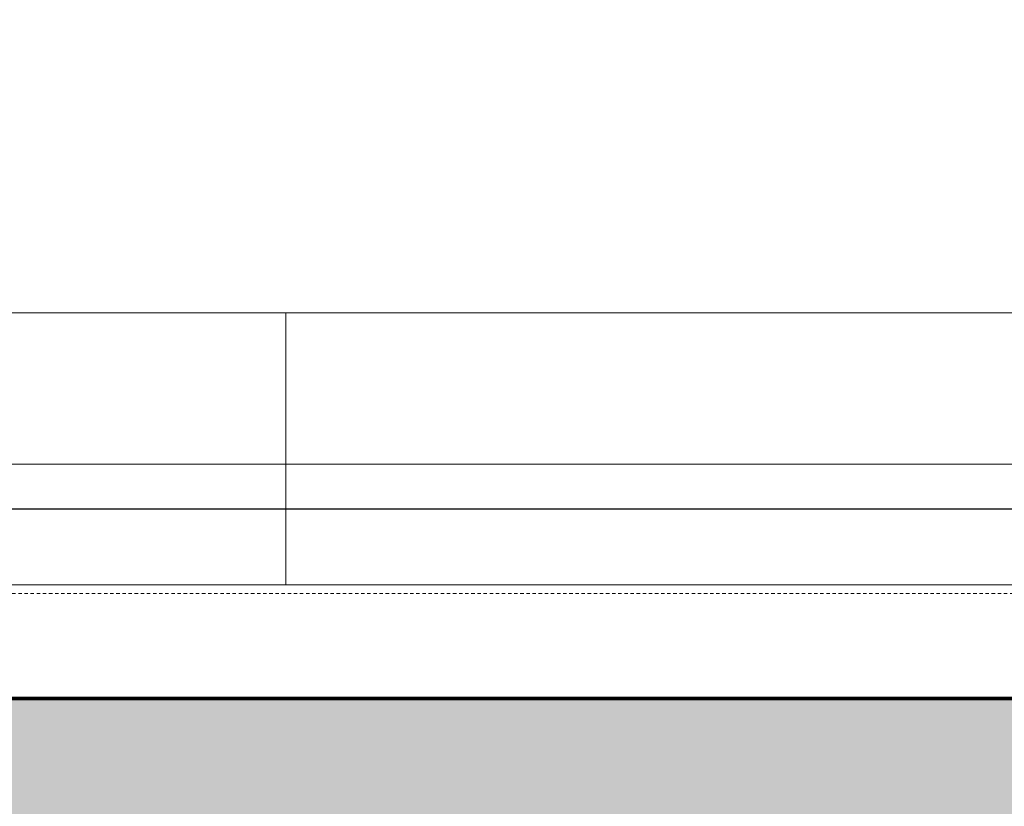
# Model space of a CAD drawing. Header units: millimetres. Extents: x -25972 to 4516, y -2839 to 20217.
# Tile 83 of 114: x -10400 to -9676, y 770 to 1349. Entities that reach past the tile are written whole.
import ezdxf

# ---------------------------------------------------------------- set-up
doc = ezdxf.new("R2010")
doc.units = ezdxf.units.MM
doc.header["$MEASUREMENT"] = 0
doc.linetypes.add('Antenovy vodic', pattern=[10.125, 3, -0.75, 3, -0.75, 0.125, -0.75, 0.125, -0.75, 0.125, -0.75])
doc.linetypes.add('Čárkovaná M', pattern=[4.5, 2.5, -2])
for name, color, linetype in [('7._POHLED ZÁPADNÍ_1_akustické prvky', 7, 'Continuous'), ('7._POHLED ZÁPADNÍ_1_Anotace - SP', 7, 'Continuous'), ('7._POHLED ZÁPADNÍ_1_Konstrukce - nosné', 7, 'Continuous'), ('7._POHLED ZÁPADNÍ_1_TZB - elektroinstalace', 7, 'Continuous'), ('7._POHLED ZÁPADNÍ_1_TZB - VZT', 7, 'Continuous'), ('7._POHLED ZÁPADNÍ_1_TZB - ZTI', 7, 'Continuous'), ('7._POHLED ZÁPADNÍ_1_Výplně – Řezové', 7, 'Continuous')]:
    doc.layers.add(name, color=color, linetype=linetype)
doc.styles.add('GENEROVANÝ_STYL_1', font='txt')

msp = doc.modelspace()

# ---------------------------------------------------------------- hatches: boundary and pattern name
at = {"layer": '7._POHLED ZÁPADNÍ_1_Výplně – Řezové', "linetype": 'Continuous', "lineweight": 13}
msp.add_hatch(color=254, dxfattribs=at).paths.add_polyline_path([(-11381.21, 349.99), (-9042.57, 349.93), (-9042.56, 849.93), (-11381.2, 849.99)])

# ---------------------------------------------------------------- linework, layer by layer
at = {"layer": '7._POHLED ZÁPADNÍ_1_akustické prvky', "color": 5, "linetype": 'Continuous', "lineweight": 25}
msp.add_line((-11081.67, 988.89), (-7801.92, 988.89), dxfattribs=at)
at = {"layer": '7._POHLED ZÁPADNÍ_1_Konstrukce - nosné', "color": 7, "linetype": 'Continuous', "lineweight": 50, "flags": 128}
msp.add_lwpolyline([(-9042.56, 849.93), (-11381.2, 849.99)], dxfattribs=at)
at = {"layer": '7._POHLED ZÁPADNÍ_1_TZB - elektroinstalace', "color": 92, "linetype": 'Antenovy vodic', "lineweight": 35, "true_color": 0x00d700, "flags": 128}
msp.add_lwpolyline([(-7695.97, 1473.6), (-7695.97, 1223.6), (-7695.97, 848.6), (-11018.2, 848.6)], dxfattribs=at)
at = {"layer": '7._POHLED ZÁPADNÍ_1_TZB - elektroinstalace', "color": 92, "linetype": 'Continuous', "lineweight": 35, "true_color": 0x00d700, "flags": 128}
msp.add_lwpolyline([(-10695.97, 848.6), (-9954.74, 848.6), (-9213.5, 848.6), (-9213.5, 1098.6)], dxfattribs=at)
at = {"layer": '7._POHLED ZÁPADNÍ_1_TZB - VZT', "color": 122, "linetype": 'Continuous', "lineweight": 13, "true_color": 0x00d59f}
for p, q in [((-15914.99, 1132.92), (-8821.38, 1132.92)), ((-10204.38, 932.92), (-10204.38, 1132.92)), ((-7704.38, 932.92), (-15464.99, 932.92))]:
    msp.add_line(p, q, dxfattribs=at)
at = {"layer": '7._POHLED ZÁPADNÍ_1_TZB - ZTI', "color": 211, "linetype": 'Continuous', "lineweight": 20, "true_color": 0xff66ff}
msp.add_line((-11561.99, 1021.72), (-9088.09, 1021.72), dxfattribs=at)
at = {"layer": '7._POHLED ZÁPADNÍ_1_TZB - ZTI', "color": 211, "linetype": 'Čárkovaná M', "lineweight": 20, "true_color": 0xff66ff}
msp.add_line((-11561.99, 926.68), (-9088.09, 926.68), dxfattribs=at)

# ---------------------------------------------------------------- texts
at = {"layer": '7._POHLED ZÁPADNÍ_1_Anotace - SP', "color": 1, "linetype": 'Continuous', "lineweight": 25, "insert": (-10939.2, 1158.59), "char_height": 125, "attachment_point": 4, "rotation": 36.44234, "style": 'GENEROVANÝ_STYL_1'}
msp.add_mtext('\\A1;{\\pql;\\fArial|b0|i0|c238|p38;PODHLED \\fArial|b0|i0|c238|p38;+2750}', dxfattribs=at)

doc.saveas('drawing.dxf')
